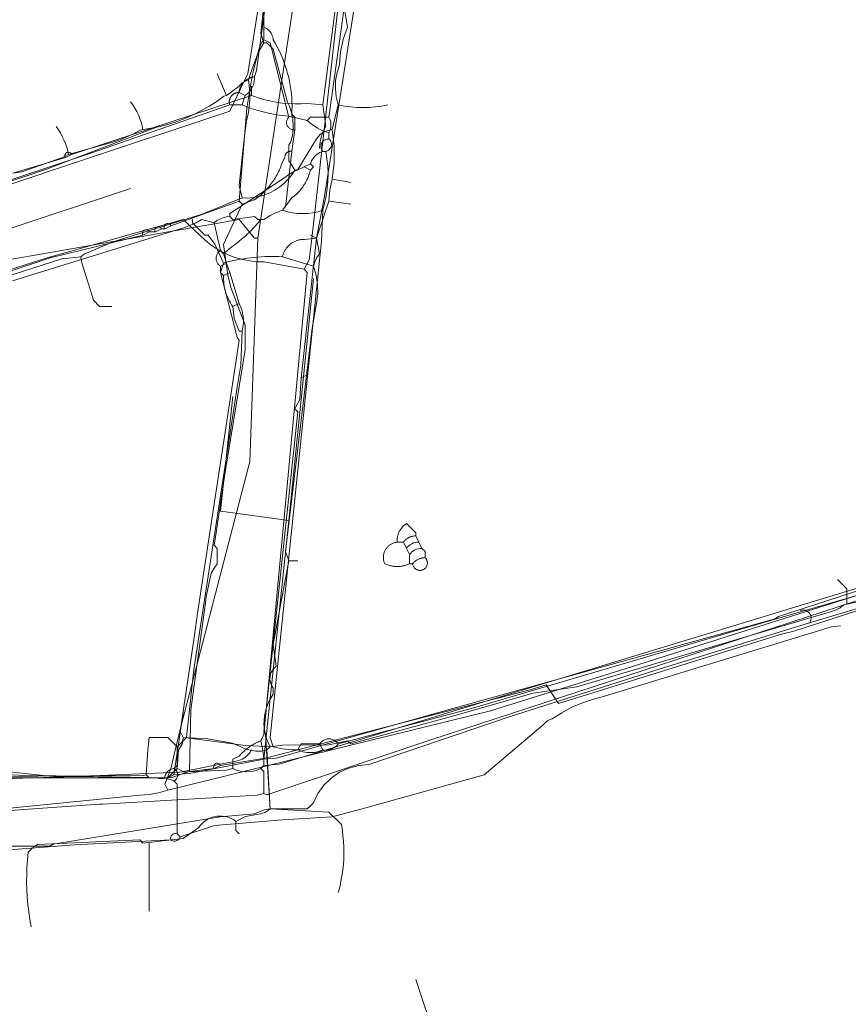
# Model space of a CAD drawing. Header units: inches. Extents: x 158416 to 160804, y 432611 to 437652.
# Tile 134 of 193: x 158619 to 158708, y 436381 to 436486. Entities that reach past the tile are written whole.
import ezdxf

# ---------------------------------------------------------------- set-up
doc = ezdxf.new("R2010")
doc.units = ezdxf.units.IN
doc.header["$MEASUREMENT"] = 0
doc.linetypes.add('COPIER_315', pattern=[0])
doc.linetypes.add('DASHDOT', pattern=[0])
for name, color, linetype in [('4.1-RIOOL-BESTAAND', 251, 'Continuous'), ('4.2-K&L-LAAGSPANNING', 10, 'Continuous'), ('4.2-K&L-LAGEDRUK GAS', 42, 'Continuous'), ('4.2-K&L-MIDDENSPANNING', 10, 'Continuous'), ('4.2-K&L-SIGNAAL KPN', 94, 'Continuous'), ('4.2-K&L-SIGNAAL UPC', 222, 'Continuous'), ('4.2-K&L-WATERLEIDING', 150, 'Continuous')]:
    doc.layers.add(name, color=color, linetype=linetype)

msp = doc.modelspace()

# ---------------------------------------------------------------- linework, layer by layer
at = {"layer": '4.1-RIOOL-BESTAAND', "color": 2, "linetype": 'COPIER_315', "lineweight": 0, "ltscale": 5}
for points in [[(158635, 436403.67, 0), (158634.67, 436404.33, 0), (158635.04, 436405.21, 0), (158635.35, 436406.11, 0), (158635.6, 436407.04, 0), (158635.78, 436407.97, 0), (158636.45, 436410.64, 0), (158643.84, 436439.01, 0), (158644.67, 436463, 0), (158651.67, 436509, 0), (158651, 436511.33, 0)], [(158552.03, 436376.9, 0), (158568, 436383.33, 0), (158568.33, 436383.67, 0), (158559.88, 436420.3, 0), (158558.52, 436433.32, 0), (158557.67, 436443.33, 0), (158574.3, 436448.78, 0), (158577.3, 436449.77, 0), (158603.69, 436458.21, 0), (158607.36, 436458.86, 0), (158642.67, 436465, 0), (158644.33, 436463, 0), (158644.67, 436463, 0)], [(158711.33, 436425.33, 0), (158684.3, 436416.77, 0), (158669.7, 436412.22, 0), (158635, 436403.67, 0), (158634.02, 436403.39, 0), (158633.01, 436403.22, 0), (158631.99, 436403.15, 0), (158594, 436399.33, 0)]]:
    msp.add_polyline3d(points, dxfattribs=at)
at = {"layer": '4.2-K&L-LAAGSPANNING', "linetype": 'DASHDOT', "lineweight": 0, "ltscale": 2}
for p, q in [((158644, 436478.33), (158644, 436479.33)), ((158635.67, 436405.33), (158636.67, 436412))]:
    msp.add_line(p, q, dxfattribs=at)
for points in [[(158651.33, 436472.67, 0), (158651.35, 436473.02, 0), (158651.39, 436473.37, 0), (158651.46, 436473.71, 0), (158651.55, 436474.05, 0), (158651.68, 436474.38, 0), (158651.83, 436474.7, 0), (158652, 436475, 0), (158651.67, 436477.33, 0), (158654.47, 436498.98, 0)], [(158618.33, 436470, 0), (158624, 436471.67, 0), (158624.67, 436472, 0), (158644, 436478.33, 0), (158644.64, 436478.11, 0), (158645.3, 436477.92, 0), (158645.96, 436477.76, 0), (158646.63, 436477.63, 0), (158647.3, 436477.53, 0), (158647.98, 436477.47, 0), (158648.66, 436477.44, 0), (158649.34, 436477.44, 0), (158650.02, 436477.47, 0), (158651.67, 436477.33, 0)], [(158645.33, 436407, 0), (158648, 436432.67, 0), (158650.67, 436458.67, 0)], [(158648, 436432.67, 0), (158640.67, 436433.67, 0), (158640.85, 436435.35, 0), (158642, 436446, 0)], [(158612.33, 436405, 0), (158633.67, 436405, 0), (158634.08, 436404.94, 0), (158634.49, 436404.94, 0), (158634.9, 436405.01, 0), (158635.3, 436405.14, 0), (158635.67, 436405.33, 0), (158637.31, 436405.47, 0), (158645.33, 436407, 0), (158646.64, 436407.13, 0), (158665.64, 436412.45, 0), (158666.03, 436412.55, 0), (158700.3, 436422.1, 0), (158700.67, 436422.33, 0), (158717.7, 436427.88, 0)], [(158675, 436344.33, 0), (158674.43, 436345.7, 0), (158662.43, 436381.03, 0), (158661.67, 436383.33, 0)]]:
    msp.add_polyline3d(points, dxfattribs=at)
msp.add_arc((158624.31, 436471.87), 0.375, 20.204, 212.9471, dxfattribs=at)
at = {"layer": '4.2-K&L-LAGEDRUK GAS', "linetype": 'Continuous', "lineweight": 0, "ltscale": 15}
for p, q in [((158651, 436463), (158650.33, 436463.33)), ((158649.33, 436448), (158650, 436448.33))]:
    msp.add_line(p, q, dxfattribs=at)
for points in [[(158549.33, 436463, 0), (158549.76, 436461.88, 0), (158550.14, 436460.73, 0), (158550.47, 436459.57, 0), (158550.74, 436458.4, 0), (158550.96, 436457.22, 0), (158551.13, 436456.03, 0), (158552.22, 436451.3, 0), (158552.33, 436450.33, 0), (158558, 436451.67, 0), (158558.67, 436451.67, 0), (158576.36, 436455.87, 0), (158577.64, 436456.13, 0), (158598.64, 436462.45, 0), (158611.67, 436466.67, 0), (158624.97, 436471.1, 0), (158641.67, 436476.67, 0), (158643.6, 436480.7, 0), (158644.86, 436488.69, 0)], [(158646, 436401.67, 0), (158645.51, 436409.65, 0), (158645.33, 436410, 0), (158649, 436444.33, 0), (158648.67, 436444.67, 0), (158649.19, 436445.68, 0), (158649.33, 436448, 0), (158651, 436463, 0), (158651.8, 436467.31, 0), (158655.19, 436488.68, 0)], [(158716.64, 436425.46, 0), (158704, 436421.67, 0), (158687.36, 436416.55, 0), (158671.7, 436411.57, 0), (158656.63, 436406.43, 0), (158655.54, 436406.34, 0), (158654.48, 436406.06, 0), (158653.48, 436405.6, 0), (158652.58, 436404.98, 0), (158651.79, 436404.21, 0), (158651.15, 436403.32, 0), (158650.67, 436402.33, 0), (158650.33, 436402, 0), (158650, 436401.67, 0), (158646, 436401.67, 0), (158645.37, 436401.57, 0), (158644.32, 436401.15, 0), (158640.64, 436400.8, 0), (158622.69, 436397.86, 0), (158622.33, 436397.67, 0), (158617, 436397.67, 0)]]:
    msp.add_polyline3d(points, dxfattribs=at)
msp.add_arc((158703.3, 436422.18), 0.871, 323.8495, 109.8861, dxfattribs=at)
at = {"layer": '4.2-K&L-MIDDENSPANNING', "linetype": 'Continuous', "lineweight": 0, "ltscale": 1.75}
for points in [[(158637.33, 436405.67, 0), (158637.49, 436412.33, 0), (158639.15, 436424.65, 0), (158639.67, 436427, 0), (158640.07, 436427.63, 0), (158640.33, 436428, 0), (158640.33, 436429.67, 0), (158640, 436430, 0), (158640.2, 436431.36, 0), (158641.14, 436437.65, 0), (158643.33, 436451, 0), (158643.33, 436453.67, 0), (158641.78, 436457.7, 0), (158641.47, 436459.02, 0), (158641, 436462.33, 0), (158643, 436466.67, 0), (158642.67, 436467, 0), (158643.49, 436476.99, 0), (158644.1, 436480.63, 0), (158644.78, 436483.3, 0), (158644.92, 436483.67, 0), (158645.1, 436484.02, 0), (158645.33, 436484.33, 0), (158645.33, 436485.67, 0), (158645.33, 436487.33, 0)], [(158647.67, 436466.33, 0), (158648.33, 436472.33, 0), (158648.67, 436474.67, 0), (158648.67, 436476, 0), (158648.33, 436476.33, 0), (158648.35, 436476.77, 0), (158648.36, 436477.21, 0), (158648.35, 436477.66, 0), (158648.33, 436478.1, 0), (158648.29, 436478.53, 0), (158648.24, 436478.97, 0), (158648.17, 436479.41, 0), (158648.09, 436479.84, 0), (158648, 436480.27, 0), (158647.89, 436480.7, 0), (158647.77, 436481.12, 0), (158647.64, 436481.54, 0), (158647.49, 436481.96, 0), (158647.33, 436482.37, 0), (158647.16, 436482.78, 0), (158646.97, 436483.17, 0), (158646.77, 436483.57, 0), (158646.56, 436483.95, 0), (158646.33, 436484.33, 0), (158646.32, 436484.48, 0), (158646.29, 436484.62, 0), (158646.24, 436484.76, 0), (158646.18, 436484.9, 0), (158646.11, 436485.03, 0), (158646.03, 436485.15, 0), (158645.94, 436485.26, 0), (158645.83, 436485.36, 0), (158645.72, 436485.46, 0), (158645.6, 436485.54, 0), (158645.47, 436485.61, 0), (158645.33, 436485.67, 0)], [(158648.67, 436474.67, 0), (158648.59, 436474.66, 0), (158648.52, 436474.66, 0), (158648.44, 436474.67, 0), (158648.37, 436474.68, 0), (158648.29, 436474.7, 0), (158648.22, 436474.73, 0), (158648.16, 436474.77, 0), (158648.09, 436474.81, 0), (158648.04, 436474.86, 0), (158647.98, 436474.91, 0), (158647.93, 436474.97, 0), (158647.89, 436475.03, 0), (158647.85, 436475.09, 0), (158647.82, 436475.16, 0), (158647.8, 436475.23, 0), (158647.78, 436475.31, 0), (158647.77, 436475.38, 0), (158647.77, 436475.46, 0), (158647.77, 436475.53, 0), (158647.79, 436475.61, 0), (158647.81, 436475.68, 0), (158647.83, 436475.75, 0), (158647.87, 436475.82, 0), (158647.9, 436475.88, 0), (158647.95, 436475.94, 0), (158648, 436476, 0), (158646, 436484, 0), (158645.33, 436484.33, 0)], [(158643, 436466.67, 0), (158644.3, 436467.12, 0), (158644.46, 436467.22, 0), (158644.61, 436467.33, 0), (158644.75, 436467.45, 0), (158644.9, 436467.56, 0), (158645.04, 436467.68, 0), (158645.18, 436467.8, 0), (158645.31, 436467.93, 0), (158645.44, 436468.06, 0), (158645.57, 436468.19, 0), (158645.7, 436468.33, 0), (158645.82, 436468.47, 0), (158645.94, 436468.61, 0), (158646.05, 436468.76, 0), (158646.17, 436468.9, 0), (158646.27, 436469.05, 0), (158646.38, 436469.21, 0), (158646.48, 436469.36, 0), (158646.58, 436469.52, 0), (158646.67, 436469.68, 0), (158646.76, 436469.84, 0), (158646.84, 436470.01, 0), (158646.92, 436470.17, 0), (158647, 436470.34, 0), (158647.07, 436470.51, 0), (158647.14, 436470.68, 0), (158647.21, 436470.86, 0), (158647.27, 436471.03, 0), (158647.6, 436471.7, 0), (158647.6, 436471.75, 0), (158647.6, 436471.8, 0), (158647.61, 436471.85, 0), (158647.62, 436471.9, 0), (158647.64, 436471.95, 0), (158647.66, 436472, 0), (158647.68, 436472.04, 0), (158647.71, 436472.09, 0), (158647.74, 436472.13, 0), (158647.77, 436472.16, 0), (158647.81, 436472.2, 0), (158647.85, 436472.23, 0), (158647.89, 436472.26, 0), (158647.94, 436472.28, 0), (158647.98, 436472.31, 0), (158648.03, 436472.32, 0), (158648.08, 436472.33, 0), (158648.13, 436472.34, 0), (158648.18, 436472.35, 0), (158648.23, 436472.35, 0), (158648.28, 436472.34, 0), (158648.33, 436472.33, 0)], [(158615.97, 436458.77, 0), (158622.36, 436460.88, 0), (158632.33, 436463.33, 0), (158633, 436463.67, 0), (158633.67, 436463.67, 0), (158634.33, 436464, 0), (158634.67, 436464, 0), (158635.33, 436464.33, 0), (158642.67, 436467, 0)], [(158614.67, 436406, 0), (158622.32, 436405.18, 0), (158635.33, 436405, 0), (158637.33, 436405.67, 0), (158640, 436406, 0), (158640.67, 436406.33, 0), (158645.64, 436407.14, 0), (158671.3, 436413.77, 0), (158673.97, 436414.45, 0), (158675.67, 436415, 0), (158677, 436413, 0), (158700.97, 436420.43, 0), (158702.3, 436420.78, 0), (158782.37, 436446.6, 0)]]:
    msp.add_polyline3d(points, dxfattribs=at)
for centre, start, end in [((158633.98, 436463.87), 20.2396, 212.9073), ((158634.98, 436464.2), 20.1476, 212.9657), ((158632.65, 436463.54), 20.3243, 212.8016), ((158640.31, 436406.2), 20.1124, 213.0051)]:
    msp.add_arc(centre, 0.375, start, end, dxfattribs=at)
at = {"layer": '4.2-K&L-SIGNAAL KPN', "linetype": 'Continuous', "lineweight": 0, "ltscale": 1.75}
for p, q in [((158643.33, 436478.33), (158642.67, 436478.67)), ((158650.33, 436470.33), (158649.67, 436470.67)), ((158640.67, 436460), (158641.33, 436460.33)), ((158641, 436459), (158641.67, 436459.33)), ((158642, 436455.67), (158642.67, 436456)), ((158651.67, 436408), (158651.33, 436408.67))]:
    msp.add_line(p, q, dxfattribs=at)
for points in [[(158643, 436477.33, 0), (158643.33, 436478.33, 0), (158643.52, 436478.48, 0), (158643.69, 436478.64, 0), (158643.84, 436478.81, 0), (158643.97, 436479, 0), (158644.09, 436479.21, 0), (158644.18, 436479.42, 0), (158644.25, 436479.64, 0), (158644.3, 436479.87, 0), (158644.33, 436480.1, 0), (158644.33, 436480.33, 0), (158644.54, 436481.03, 0), (158646.84, 436498, 0), (158647, 436509.33, 0)], [(158651.67, 436472.33, 0), (158651.59, 436472.44, 0), (158651.53, 436472.56, 0), (158651.49, 436472.69, 0), (158651.47, 436472.83, 0), (158651.48, 436472.96, 0), (158651.51, 436473.1, 0), (158651.56, 436473.22, 0), (158651.63, 436473.34, 0), (158651.71, 436473.44, 0), (158651.82, 436473.53, 0), (158651.94, 436473.59, 0), (158652.06, 436473.64, 0), (158652.2, 436473.66, 0), (158652.33, 436473.67, 0), (158652.33, 436474.33, 0), (158652.45, 436474.6, 0), (158652.52, 436474.88, 0), (158652.55, 436475.17, 0), (158652.52, 436475.46, 0), (158652.45, 436475.74, 0), (158652.33, 436476, 0), (158656.33, 436504.67, 0)], [(158641.67, 436477.33, 0), (158641.65, 436477.38, 0), (158641.64, 436477.43, 0), (158641.63, 436477.48, 0), (158641.63, 436477.52, 0), (158641.62, 436477.57, 0), (158641.62, 436477.62, 0), (158641.62, 436477.67, 0), (158641.62, 436477.72, 0), (158641.63, 436477.77, 0), (158641.64, 436477.81, 0), (158641.64, 436477.86, 0), (158641.66, 436477.91, 0), (158641.67, 436477.96, 0), (158641.69, 436478, 0), (158641.7, 436478.05, 0), (158641.72, 436478.09, 0), (158641.75, 436478.13, 0), (158641.77, 436478.18, 0), (158641.8, 436478.22, 0), (158641.83, 436478.26, 0), (158641.86, 436478.29, 0), (158641.89, 436478.33, 0), (158641.92, 436478.37, 0), (158641.96, 436478.4, 0), (158641.99, 436478.43, 0), (158642.03, 436478.46, 0), (158642.07, 436478.49, 0), (158642.11, 436478.52, 0), (158642.15, 436478.54, 0), (158642.2, 436478.56, 0), (158642.24, 436478.58, 0), (158642.29, 436478.6, 0), (158642.33, 436478.62, 0), (158642.38, 436478.63, 0), (158642.43, 436478.64, 0), (158642.47, 436478.65, 0), (158642.52, 436478.66, 0), (158642.57, 436478.66, 0), (158642.62, 436478.67, 0), (158642.67, 436478.67, 0), (158642.67, 436478.73, 0), (158642.68, 436478.8, 0), (158642.69, 436478.86, 0), (158642.71, 436478.93, 0), (158642.72, 436478.99, 0), (158642.74, 436479.05, 0), (158642.76, 436479.11, 0), (158642.79, 436479.18, 0), (158642.81, 436479.24, 0), (158642.84, 436479.3, 0), (158642.87, 436479.36, 0), (158642.9, 436479.41, 0), (158642.93, 436479.47, 0), (158642.97, 436479.52, 0), (158643.01, 436479.58, 0), (158643.05, 436479.63, 0), (158643.09, 436479.68, 0), (158643.13, 436479.73, 0), (158643.17, 436479.78, 0), (158643.22, 436479.83, 0), (158643.27, 436479.87, 0), (158643.32, 436479.91, 0), (158643.37, 436479.95, 0), (158643.42, 436479.99, 0), (158643.48, 436480.03, 0), (158643.53, 436480.07, 0), (158643.59, 436480.1, 0), (158643.64, 436480.13, 0), (158643.7, 436480.16, 0), (158643.76, 436480.19, 0), (158643.82, 436480.21, 0), (158643.89, 436480.24, 0), (158643.95, 436480.26, 0), (158644.01, 436480.28, 0), (158644.07, 436480.29, 0), (158644.14, 436480.31, 0), (158644.2, 436480.32, 0), (158644.27, 436480.33, 0), (158644.33, 436480.33, 0)], [(158532, 436449.67, 0), (158549.36, 436451.86, 0), (158551, 436452, 0), (158552.33, 436452, 0), (158552.67, 436451.67, 0), (158553.03, 436451.7, 0), (158553.4, 436451.68, 0), (158553.75, 436451.59, 0), (158554.09, 436451.45, 0), (158554.4, 436451.25, 0), (158554.67, 436451, 0), (158558.65, 436451.15, 0), (158579.64, 436456.45, 0), (158626.63, 436472.1, 0), (158641.67, 436477.33, 0), (158643, 436477.33, 0), (158643.97, 436476.95, 0), (158644.96, 436476.64, 0), (158645.97, 436476.39, 0), (158646.99, 436476.22, 0), (158648.03, 436476.13, 0), (158650, 436475.67, 0), (158650.33, 436476, 0), (158652.33, 436476, 0)], [(158646.33, 436408.33, 0), (158646, 436409.33, 0), (158651.52, 436462.68, 0), (158651.67, 436466, 0), (158651.87, 436466.77, 0), (158652.03, 436467.56, 0), (158652.15, 436468.35, 0), (158652.21, 436469.15, 0), (158652.23, 436469.95, 0), (158652.2, 436470.75, 0), (158652.12, 436471.54, 0), (158652, 436472.33, 0), (158652.12, 436472.37, 0), (158652.24, 436472.43, 0), (158652.34, 436472.51, 0), (158652.43, 436472.61, 0), (158652.5, 436472.72, 0), (158652.56, 436472.84, 0), (158652.59, 436472.96, 0), (158652.6, 436473.09, 0), (158652.59, 436473.22, 0), (158652.55, 436473.35, 0), (158652.5, 436473.47, 0), (158652.42, 436473.57, 0), (158652.33, 436473.67, 0)], [(158618.3, 436458.43, 0), (158636.03, 436463.9, 0), (158636.72, 436464.1, 0), (158637.39, 436464.35, 0), (158638.04, 436464.65, 0), (158638.67, 436465, 0), (158640, 436464.67, 0), (158640.29, 436464.89, 0), (158640.61, 436465.06, 0), (158640.95, 436465.2, 0), (158641.3, 436465.29, 0), (158641.67, 436465.33, 0), (158641.67, 436465.67, 0), (158647.33, 436469.33, 0), (158647.88, 436469.73, 0), (158648.45, 436470.09, 0), (158649.05, 436470.4, 0), (158649.67, 436470.67, 0), (158650.33, 436471, 0), (158650.45, 436471.3, 0), (158650.62, 436471.58, 0), (158650.83, 436471.83, 0), (158651.08, 436472.04, 0), (158651.36, 436472.21, 0), (158651.67, 436472.33, 0), (158652, 436472.33, 0)], [(158641.67, 436465.33, 0), (158642, 436465, 0), (158644.33, 436465.33, 0), (158644.67, 436465, 0), (158645.33, 436465, 0), (158645.52, 436465.13, 0), (158645.71, 436465.25, 0), (158645.9, 436465.37, 0), (158646.09, 436465.48, 0), (158646.29, 436465.58, 0), (158646.5, 436465.68, 0), (158646.7, 436465.77, 0), (158646.91, 436465.85, 0), (158647.12, 436465.93, 0), (158647.33, 436466, 0), (158648.33, 436467.33, 0), (158648.48, 436467.44, 0), (158648.63, 436467.56, 0), (158648.77, 436467.68, 0), (158648.9, 436467.8, 0), (158649.03, 436467.93, 0), (158649.16, 436468.07, 0), (158649.28, 436468.21, 0), (158649.39, 436468.35, 0), (158649.51, 436468.5, 0), (158649.61, 436468.65, 0), (158649.71, 436468.8, 0), (158649.8, 436468.96, 0), (158649.89, 436469.12, 0), (158649.97, 436469.29, 0), (158650.05, 436469.46, 0), (158650.12, 436469.63, 0), (158650.18, 436469.8, 0), (158650.24, 436469.98, 0), (158650.29, 436470.15, 0), (158650.33, 436470.33, 0), (158650.67, 436470.67, 0), (158650.33, 436471, 0)], [(158643, 436453, 0), (158642.67, 436453, 0), (158642.13, 436454.36, 0), (158642, 436455.67, 0), (158641.87, 436455.85, 0), (158641.76, 436456.04, 0), (158641.65, 436456.23, 0), (158641.55, 436456.43, 0), (158641.45, 436456.63, 0), (158641.37, 436456.83, 0), (158641.29, 436457.04, 0), (158641.22, 436457.25, 0), (158641.16, 436457.46, 0), (158641.11, 436457.68, 0), (158641.07, 436457.9, 0), (158641.04, 436458.12, 0), (158641.02, 436458.34, 0), (158641, 436458.56, 0), (158641, 436458.78, 0), (158641, 436459, 0), (158640.67, 436459.33, 0), (158640.67, 436460, 0), (158640.59, 436460.05, 0), (158640.52, 436460.11, 0), (158640.46, 436460.17, 0), (158640.4, 436460.24, 0), (158640.34, 436460.32, 0), (158640.3, 436460.39, 0), (158640.26, 436460.48, 0), (158640.23, 436460.56, 0), (158640.21, 436460.65, 0), (158640.2, 436460.74, 0), (158640.19, 436460.83, 0), (158640.2, 436460.92, 0), (158640.21, 436461.01, 0), (158640.23, 436461.1, 0), (158640.26, 436461.19, 0), (158640.3, 436461.27, 0), (158640.34, 436461.35, 0), (158640.4, 436461.43, 0), (158640.46, 436461.5, 0), (158640.52, 436461.56, 0), (158640.59, 436461.62, 0), (158640.67, 436461.67, 0), (158640, 436464.67, 0)], [(158641, 436461.33, 0), (158641.7, 436461.93, 0), (158641.88, 436462.06, 0), (158642.05, 436462.18, 0), (158642.22, 436462.31, 0), (158642.4, 436462.44, 0), (158642.56, 436462.57, 0), (158642.73, 436462.71, 0), (158642.9, 436462.85, 0), (158643.06, 436462.99, 0), (158643.22, 436463.13, 0), (158643.38, 436463.27, 0), (158643.54, 436463.42, 0), (158643.7, 436463.57, 0), (158643.85, 436463.72, 0), (158644, 436463.87, 0), (158644.15, 436464.03, 0), (158644.3, 436464.18, 0), (158644.44, 436464.34, 0), (158644.59, 436464.51, 0), (158644.73, 436464.67, 0), (158644.86, 436464.83, 0), (158645, 436465, 0)], [(158636.33, 436398.67, 0), (158636, 436399, 0), (158636, 436404.33, 0), (158635.67, 436404.67, 0), (158635.77, 436404.73, 0), (158635.87, 436404.82, 0), (158635.95, 436404.91, 0), (158636.01, 436405.03, 0), (158636.05, 436405.15, 0), (158636.08, 436405.27, 0), (158636.08, 436405.4, 0), (158636.05, 436405.52, 0), (158636.01, 436405.64, 0), (158635.95, 436405.75, 0), (158635.87, 436405.85, 0), (158635.77, 436405.93, 0), (158635.67, 436406, 0), (158636, 436406.33, 0), (158636, 436408.33, 0), (158637, 436409.33, 0), (158637.81, 436416.65, 0), (158642.47, 436446.98, 0), (158642.85, 436449.35, 0), (158643, 436453, 0), (158643.09, 436453.43, 0), (158643.14, 436453.87, 0), (158643.14, 436454.31, 0), (158643.09, 436454.75, 0), (158643, 436455.18, 0), (158642.85, 436455.6, 0), (158642.67, 436456, 0), (158641.67, 436459.33, 0), (158641.33, 436460.33, 0), (158641, 436461.33, 0), (158640.67, 436461.67, 0)], [(158709.33, 436424.67, 0), (158696.37, 436420.9, 0), (158667.64, 436412.45, 0), (158653.33, 436408.67, 0), (158653.21, 436408.82, 0), (158653.07, 436408.95, 0), (158652.9, 436409.06, 0), (158652.72, 436409.14, 0), (158652.53, 436409.19, 0), (158652.33, 436409.2, 0), (158652.14, 436409.19, 0), (158651.95, 436409.14, 0), (158651.77, 436409.06, 0), (158651.6, 436408.95, 0), (158651.46, 436408.82, 0), (158651.33, 436408.67, 0), (158649.33, 436408.67, 0), (158649, 436408, 0)], [(158602.97, 436396.13, 0), (158624.99, 436397.82, 0), (158635.33, 436398.33, 0), (158635.42, 436398.28, 0), (158635.51, 436398.23, 0), (158635.62, 436398.21, 0), (158635.72, 436398.2, 0), (158635.82, 436398.21, 0), (158635.92, 436398.23, 0), (158636.02, 436398.27, 0), (158636.11, 436398.33, 0), (158636.18, 436398.4, 0), (158636.25, 436398.48, 0), (158636.3, 436398.57, 0), (158636.33, 436398.67, 0), (158640.03, 436399.87, 0), (158647.34, 436400.51, 0), (158652.66, 436400.82, 0), (158656.3, 436401.78, 0), (158669, 436405.33, 0), (158675.33, 436410.67, 0), (158675.49, 436410.86, 0), (158675.67, 436411.02, 0), (158675.88, 436411.16, 0), (158676.1, 436411.26, 0), (158676.33, 436411.33, 0), (158677.37, 436412, 0), (158678.46, 436412.59, 0), (158679.6, 436413.08, 0), (158680.77, 436413.47, 0), (158681.97, 436413.77, 0), (158706.36, 436421.22, 0), (158707.33, 436421.33, 0)], [(158632.67, 436405.33, 0), (158632.87, 436408.03, 0), (158633, 436409.33, 0), (158635, 436409.33, 0), (158636, 436408.33, 0)], [(158637, 436409.33, 0), (158637.3, 436409.27, 0), (158643.35, 436408.48, 0), (158646.33, 436408.33, 0), (158646.66, 436408.25, 0), (158646.99, 436408.19, 0), (158647.32, 436408.13, 0), (158647.66, 436408.08, 0), (158647.99, 436408.05, 0), (158648.33, 436408.02, 0), (158648.66, 436408, 0), (158649, 436408, 0), (158649.18, 436407.93, 0), (158649.37, 436407.86, 0), (158649.56, 436407.81, 0), (158649.75, 436407.77, 0), (158649.94, 436407.74, 0), (158650.14, 436407.72, 0), (158650.33, 436407.72, 0), (158650.53, 436407.72, 0), (158650.72, 436407.74, 0), (158650.92, 436407.77, 0), (158651.11, 436407.81, 0), (158651.3, 436407.86, 0), (158651.49, 436407.93, 0), (158651.67, 436408, 0), (158651.81, 436407.98, 0), (158651.96, 436407.98, 0), (158652.1, 436407.98, 0), (158652.24, 436408, 0), (158652.39, 436408.03, 0), (158652.53, 436408.08, 0), (158652.66, 436408.13, 0), (158652.79, 436408.19, 0), (158652.91, 436408.27, 0), (158653.03, 436408.36, 0), (158653.14, 436408.45, 0), (158653.24, 436408.55, 0), (158653.33, 436408.67, 0)], [(158615.32, 436405.15, 0), (158632.37, 436405.27, 0), (158632.67, 436405.33, 0), (158633, 436405, 0), (158634.67, 436405, 0), (158635.67, 436404.67, 0)]]:
    msp.add_polyline3d(points, dxfattribs=at)
for centre, radius, start, end in [((158653.78, 436479.58), 5.44, 225.9629, 254.5428), ((158649.5, 436472.35), 6.71, 251.1522, 288.8478), ((158635.78, 436404.89), 1.12, 95.7106, 174.2894), ((158635.83, 436398.5), 0.527, 71.5406, 198.4594)]:
    msp.add_arc(centre, radius, start, end, dxfattribs=at)
at = {"layer": '4.2-K&L-SIGNAAL UPC', "linetype": 'Continuous', "lineweight": 0, "ltscale": 1.75}
for p, q in [((158641.33, 436478.33), (158640.33, 436480.67)), ((158654.67, 436469), (158652.67, 436469.33)), ((158654.67, 436466.67), (158652.33, 436467)), ((158648, 436428.33), (158649, 436428.33)), ((158633, 436390.67), (158633, 436398))]:
    msp.add_line(p, q, dxfattribs=at)
for points in [[(158643, 436467.33, 0), (158642.67, 436468.67, 0), (158643.19, 436473.35, 0), (158643.48, 436475.65, 0), (158643.61, 436476.18, 0), (158643.7, 436476.72, 0), (158643.77, 436477.27, 0), (158643.81, 436477.81, 0), (158643.82, 436478.36, 0), (158643.8, 436478.91, 0), (158643.75, 436479.46, 0), (158643.67, 436480, 0), (158643.88, 436480.7, 0), (158644.73, 436482.97, 0), (158645.33, 436484, 0), (158645, 436485, 0), (158647.2, 436505.69, 0), (158647.33, 436507.33, 0), (158647, 436509.67, 0)], [(158646, 436401.67, 0), (158645.67, 436408, 0), (158646, 436408.33, 0), (158645.65, 436409.11, 0), (158645.43, 436409.94, 0), (158645.34, 436410.79, 0), (158645.39, 436411.64, 0), (158645.58, 436412.47, 0), (158645.89, 436413.27, 0), (158646.33, 436414, 0), (158646.33, 436414.67, 0), (158646.19, 436414.89, 0), (158646.08, 436415.13, 0), (158646.01, 436415.38, 0), (158645.98, 436415.64, 0), (158646, 436415.9, 0), (158646.06, 436416.16, 0), (158646.16, 436416.41, 0), (158646.29, 436416.63, 0), (158646.47, 436416.83, 0), (158646.67, 436417, 0), (158646.33, 436419.33, 0), (158647.53, 436425.69, 0), (158648, 436428.33, 0), (158647.67, 436429.33, 0), (158650.52, 436453.35, 0), (158651, 436456, 0), (158651.12, 436457.01, 0), (158651.11, 436458.02, 0), (158650.95, 436459.03, 0), (158650.67, 436460, 0), (158650.82, 436460.48, 0), (158651.04, 436460.93, 0), (158651.33, 436461.33, 0), (158651, 436463, 0), (158652.33, 436467, 0), (158652.42, 436468.18, 0), (158652.67, 436469.33, 0), (158652.9, 436471.11, 0), (158652.9, 436472.89, 0), (158652.67, 436474.67, 0), (158653.33, 436477.33, 0), (158653.12, 436478.19, 0), (158653.02, 436479.06, 0), (158653.05, 436479.94, 0), (158653.2, 436480.81, 0), (158653.48, 436481.65, 0), (158653.57, 436483.02, 0), (158653.86, 436484.37, 0), (158654.33, 436485.67, 0), (158654, 436487.67, 0)], [(158648.67, 436470.33, 0), (158648.27, 436470.97, 0), (158648, 436471.33, 0), (158648, 436473, 0), (158648.23, 436473.37, 0), (158648.3, 436473.6, 0), (158648.35, 436473.84, 0), (158648.4, 436474.08, 0), (158648.43, 436474.32, 0), (158648.46, 436474.56, 0), (158648.47, 436474.8, 0), (158648.48, 436475.05, 0), (158648.47, 436475.29, 0), (158648.46, 436475.53, 0), (158648.43, 436475.78, 0), (158648.4, 436476.02, 0), (158648.35, 436476.26, 0), (158648.3, 436476.5, 0), (158648.23, 436476.73, 0), (158648.16, 436476.96, 0), (158648.08, 436477.19, 0), (158647.98, 436477.42, 0), (158647.88, 436477.64, 0), (158647.78, 436478.03, 0), (158646.33, 436483.33, 0), (158645.67, 436484, 0), (158645.33, 436484, 0)], [(158618.33, 436470, 0), (158619.3, 436470.12, 0), (158623.67, 436471.67, 0), (158624.33, 436472, 0), (158628.3, 436473.1, 0), (158629.08, 436473.32, 0), (158629.84, 436473.59, 0), (158630.59, 436473.89, 0), (158631.32, 436474.23, 0), (158632.03, 436474.6, 0), (158632.33, 436474.67, 0), (158633.27, 436474.82, 0), (158634.2, 436475.02, 0), (158635.12, 436475.26, 0), (158636.03, 436475.56, 0), (158636.92, 436475.9, 0), (158637.79, 436476.29, 0), (158638.64, 436476.72, 0), (158639.46, 436477.19, 0), (158640.26, 436477.71, 0), (158641.03, 436478.27, 0), (158641.33, 436478.33, 0), (158642.67, 436479.33, 0), (158642.82, 436479.52, 0), (158643.01, 436479.69, 0), (158643.21, 436479.82, 0), (158643.43, 436479.93, 0), (158643.67, 436480, 0)], [(158612.33, 436457.17, 0), (158623.63, 436460.77, 0), (158625.67, 436461, 0), (158626.03, 436461.27, 0), (158629.03, 436462.57, 0), (158630.03, 436462.9, 0), (158638.7, 436465.6, 0), (158643, 436467.33, 0), (158643.61, 436467.32, 0), (158644.23, 436467.37, 0), (158644.83, 436467.48, 0), (158645.42, 436467.65, 0), (158645.99, 436467.88, 0), (158646.53, 436468.17, 0), (158647.04, 436468.51, 0), (158647.52, 436468.9, 0), (158647.95, 436469.34, 0), (158648.33, 436469.82, 0), (158648.67, 436470.33, 0), (158648.97, 436470.4, 0), (158651, 436473.67, 0), (158651.2, 436473.93, 0), (158651.44, 436474.17, 0), (158651.72, 436474.36, 0), (158652.02, 436474.51, 0), (158652.34, 436474.62, 0), (158652.67, 436474.67, 0)], [(158636, 436406, 0), (158636.14, 436407.98, 0), (158636.57, 436408.7, 0), (158636.67, 436409.33, 0), (158636.33, 436410, 0), (158637.86, 436420.35, 0), (158638.2, 436422.69, 0), (158642.67, 436452, 0), (158642.45, 436452.36, 0), (158640.67, 436459.33, 0), (158641, 436460.33, 0), (158640.07, 436462.37, 0), (158639.33, 436463.33, 0), (158639, 436463.33, 0), (158637.67, 436464.67, 0), (158637.67, 436465, 0)], [(158647.33, 436461, 0), (158647.35, 436461.08, 0), (158647.37, 436461.16, 0), (158647.4, 436461.24, 0), (158647.42, 436461.31, 0), (158647.45, 436461.39, 0), (158647.48, 436461.47, 0), (158647.52, 436461.54, 0), (158647.55, 436461.61, 0), (158647.59, 436461.69, 0), (158647.63, 436461.76, 0), (158647.68, 436461.82, 0), (158647.72, 436461.89, 0), (158647.77, 436461.96, 0), (158647.82, 436462.02, 0), (158647.88, 436462.08, 0), (158647.93, 436462.14, 0), (158647.99, 436462.2, 0), (158648.05, 436462.26, 0), (158648.11, 436462.31, 0), (158648.17, 436462.36, 0), (158648.24, 436462.41, 0), (158648.3, 436462.46, 0), (158648.37, 436462.51, 0), (158648.44, 436462.55, 0), (158648.51, 436462.59, 0), (158648.59, 436462.63, 0), (158648.66, 436462.66, 0), (158648.74, 436462.69, 0), (158648.81, 436462.72, 0), (158648.89, 436462.75, 0), (158648.97, 436462.78, 0), (158649.04, 436462.8, 0), (158649.12, 436462.82, 0), (158649.2, 436462.83, 0), (158649.28, 436462.85, 0), (158649.37, 436462.86, 0), (158649.45, 436462.87, 0), (158649.53, 436462.87, 0), (158649.61, 436462.87, 0), (158649.69, 436462.87, 0), (158651, 436463, 0)], [(158629, 436455.67, 0), (158627.67, 436455.67, 0), (158627, 436456.33, 0), (158625.77, 436460.37, 0), (158625.67, 436461, 0)], [(158650.67, 436460, 0), (158647.33, 436461, 0), (158646.96, 436461.02, 0), (158646.58, 436461.03, 0), (158646.21, 436461.03, 0), (158645.83, 436461.03, 0), (158645.45, 436461.02, 0), (158645.08, 436461, 0), (158644.7, 436460.98, 0), (158644.33, 436460.94, 0), (158643.95, 436460.9, 0), (158643.58, 436460.86, 0), (158643.21, 436460.8, 0), (158642.84, 436460.74, 0), (158642.47, 436460.68, 0), (158642.1, 436460.6, 0), (158641.73, 436460.52, 0), (158641.36, 436460.43, 0), (158641, 436460.33, 0)], [(158661.33, 436428, 0), (158661.34, 436427.94, 0), (158661.35, 436427.89, 0), (158661.37, 436427.84, 0), (158661.39, 436427.78, 0), (158661.41, 436427.73, 0), (158661.44, 436427.68, 0), (158661.47, 436427.64, 0), (158661.51, 436427.59, 0), (158661.54, 436427.55, 0), (158661.58, 436427.51, 0), (158661.63, 436427.47, 0), (158661.67, 436427.44, 0), (158661.72, 436427.41, 0), (158661.77, 436427.38, 0), (158661.82, 436427.36, 0), (158661.87, 436427.34, 0), (158661.93, 436427.32, 0), (158661.98, 436427.31, 0), (158662.04, 436427.3, 0), (158662.09, 436427.3, 0), (158662.15, 436427.3, 0), (158662.21, 436427.3, 0), (158662.26, 436427.31, 0), (158662.32, 436427.32, 0), (158662.37, 436427.34, 0), (158662.42, 436427.36, 0), (158662.47, 436427.38, 0), (158662.52, 436427.41, 0), (158662.57, 436427.44, 0), (158662.62, 436427.47, 0), (158662.66, 436427.51, 0), (158662.7, 436427.55, 0), (158662.74, 436427.59, 0), (158662.77, 436427.64, 0), (158662.8, 436427.69, 0), (158662.83, 436427.74, 0), (158662.85, 436427.79, 0), (158662.87, 436427.84, 0), (158662.89, 436427.89, 0), (158662.9, 436427.95, 0), (158662.91, 436428, 0), (158662.91, 436428.06, 0), (158662.91, 436428.12, 0), (158662.91, 436428.17, 0), (158662.9, 436428.23, 0), (158662.89, 436428.28, 0), (158662.87, 436428.34, 0), (158662.86, 436428.39, 0), (158662.83, 436428.44, 0), (158662.81, 436428.49, 0), (158662.78, 436428.54, 0), (158662.74, 436428.58, 0), (158662.71, 436428.63, 0), (158662.67, 436428.67, 0), (158662.67, 436429.33, 0), (158662.33, 436429.67, 0), (158662, 436430.33, 0), (158661.67, 436431, 0), (158661.67, 436431.33, 0), (158660.67, 436432.33, 0), (158660.59, 436432.28, 0), (158660.52, 436432.23, 0), (158660.45, 436432.17, 0), (158660.38, 436432.11, 0), (158660.31, 436432.05, 0), (158660.25, 436431.99, 0), (158660.19, 436431.92, 0), (158660.13, 436431.85, 0), (158660.08, 436431.78, 0), (158660.03, 436431.71, 0), (158659.98, 436431.63, 0), (158659.93, 436431.55, 0), (158659.89, 436431.47, 0), (158659.85, 436431.39, 0), (158659.82, 436431.31, 0), (158659.78, 436431.22, 0), (158659.76, 436431.14, 0), (158659.73, 436431.05, 0), (158659.71, 436430.96, 0), (158659.69, 436430.87, 0), (158659.68, 436430.78, 0), (158659.67, 436430.69, 0), (158659.66, 436430.6, 0), (158659.66, 436430.51, 0), (158659.66, 436430.42, 0), (158659.67, 436430.33, 0)], [(158661.67, 436431, 0), (158661.59, 436431, 0), (158661.52, 436431, 0), (158661.44, 436430.99, 0), (158661.37, 436430.98, 0), (158661.3, 436430.97, 0), (158661.23, 436430.95, 0), (158661.15, 436430.93, 0), (158661.08, 436430.91, 0), (158661.02, 436430.88, 0), (158660.95, 436430.85, 0), (158660.88, 436430.82, 0), (158660.82, 436430.78, 0), (158660.75, 436430.75, 0), (158660.69, 436430.7, 0), (158660.63, 436430.66, 0), (158660.58, 436430.61, 0), (158660.52, 436430.56, 0), (158660.47, 436430.51, 0), (158660.42, 436430.45, 0), (158660.38, 436430.39, 0), (158660.33, 436430.33, 0), (158659.67, 436430.33, 0), (158659.59, 436430.32, 0), (158659.51, 436430.31, 0), (158659.44, 436430.3, 0), (158659.37, 436430.28, 0), (158659.29, 436430.25, 0), (158659.22, 436430.23, 0), (158659.15, 436430.2, 0), (158659.08, 436430.16, 0), (158659.01, 436430.13, 0), (158658.95, 436430.09, 0), (158658.88, 436430.04, 0), (158658.82, 436430, 0), (158658.76, 436429.95, 0), (158658.7, 436429.9, 0), (158658.65, 436429.85, 0), (158658.6, 436429.79, 0), (158658.55, 436429.73, 0), (158658.5, 436429.67, 0), (158658.46, 436429.61, 0), (158658.42, 436429.54, 0), (158658.38, 436429.48, 0), (158658.34, 436429.41, 0), (158658.31, 436429.34, 0), (158658.28, 436429.27, 0), (158658.26, 436429.2, 0), (158658.24, 436429.12, 0), (158658.22, 436429.05, 0), (158658.2, 436428.97, 0), (158658.19, 436428.9, 0), (158658.18, 436428.82, 0), (158658.18, 436428.74, 0), (158658.18, 436428.67, 0), (158658.18, 436428.59, 0), (158658.19, 436428.51, 0), (158658.2, 436428.44, 0), (158658.21, 436428.36, 0), (158658.23, 436428.29, 0), (158658.25, 436428.21, 0), (158658.28, 436428.14, 0), (158658.3, 436428.07, 0), (158658.33, 436428, 0), (158658.43, 436427.96, 0), (158658.53, 436427.92, 0), (158658.63, 436427.89, 0), (158658.73, 436427.85, 0), (158658.83, 436427.82, 0), (158658.93, 436427.8, 0), (158659.04, 436427.78, 0), (158659.14, 436427.76, 0), (158659.25, 436427.74, 0), (158659.35, 436427.73, 0), (158659.46, 436427.72, 0), (158659.56, 436427.72, 0), (158659.67, 436427.72, 0), (158659.77, 436427.72, 0), (158659.88, 436427.72, 0), (158659.98, 436427.73, 0), (158660.09, 436427.74, 0), (158660.19, 436427.76, 0), (158660.3, 436427.78, 0), (158660.4, 436427.8, 0), (158660.5, 436427.82, 0), (158660.6, 436427.85, 0), (158660.7, 436427.89, 0), (158660.8, 436427.92, 0), (158660.9, 436427.96, 0), (158661, 436428, 0), (158661.33, 436428, 0), (158661.38, 436428.06, 0), (158661.43, 436428.12, 0), (158661.47, 436428.17, 0), (158661.53, 436428.22, 0), (158661.58, 436428.27, 0), (158661.64, 436428.32, 0), (158661.7, 436428.36, 0), (158661.76, 436428.41, 0), (158661.82, 436428.44, 0), (158661.89, 436428.48, 0), (158661.95, 436428.51, 0), (158662.02, 436428.54, 0), (158662.09, 436428.57, 0), (158662.16, 436428.59, 0), (158662.23, 436428.61, 0), (158662.3, 436428.63, 0), (158662.37, 436428.65, 0), (158662.45, 436428.66, 0), (158662.52, 436428.66, 0), (158662.59, 436428.67, 0), (158662.67, 436428.67, 0)], [(158661, 436428, 0), (158661, 436429, 0), (158660.67, 436429.67, 0), (158660.33, 436430.33, 0)], [(158708, 436423.67, 0), (158708, 436425.33, 0), (158707, 436426.33, 0)], [(158636.67, 436409.33, 0), (158639.32, 436409.19, 0), (158641.95, 436408.75, 0), (158642.72, 436408.41, 0), (158643.27, 436408.14, 0), (158643.85, 436407.97, 0), (158644.46, 436407.88, 0), (158645.07, 436407.89, 0), (158645.67, 436408, 0), (158646, 436408.33, 0), (158647.33, 436408.5, 0), (158652.36, 436408.55, 0), (158654.33, 436409, 0), (158654.67, 436408.67, 0), (158665.37, 436411.57, 0), (158674.3, 436414.12, 0), (158678.97, 436414.78, 0), (158706.37, 436422.9, 0), (158706.85, 436423.06, 0), (158707.3, 436423.29, 0), (158707.7, 436423.6, 0), (158708, 436423.67, 0), (158709.37, 436423.95, 0)], [(158617, 436405.33, 0), (158635, 436405, 0), (158636, 436406, 0), (158636.67, 436405.67, 0), (158641.03, 436406.54, 0), (158642.31, 436406.79, 0), (158642.66, 436406.88, 0), (158642.99, 436407.01, 0), (158643.3, 436407.2, 0), (158643.57, 436407.43, 0), (158643.81, 436407.7, 0), (158644, 436408, 0)], [(158620.33, 436389, 0), (158620.19, 436389.79, 0), (158620.07, 436390.59, 0), (158619.97, 436391.38, 0), (158619.9, 436392.18, 0), (158619.85, 436392.99, 0), (158619.83, 436393.79, 0), (158619.84, 436394.59, 0), (158619.86, 436395.4, 0), (158619.92, 436396.2, 0), (158620, 436397, 0), (158620.18, 436397.2, 0), (158620.37, 436397.38, 0), (158620.57, 436397.55, 0), (158620.78, 436397.7, 0), (158621.01, 436397.84, 0), (158632, 436398.33, 0), (158632.33, 436398, 0), (158636.65, 436398.48, 0), (158638.33, 436399.67, 0), (158638.49, 436399.88, 0), (158638.67, 436400.08, 0), (158638.87, 436400.26, 0), (158639.08, 436400.42, 0), (158639.31, 436400.56, 0), (158639.55, 436400.68, 0), (158639.8, 436400.77, 0), (158640.06, 436400.84, 0), (158640.32, 436400.88, 0), (158640.59, 436400.9, 0), (158640.86, 436400.89, 0), (158641.12, 436400.86, 0), (158641.38, 436400.8, 0), (158641.63, 436400.72, 0), (158641.88, 436400.61, 0), (158642.11, 436400.48, 0), (158642.33, 436400.33, 0), (158643.36, 436400.86, 0), (158644.98, 436401.14, 0), (158645.2, 436401.2, 0), (158645.42, 436401.29, 0), (158645.62, 436401.4, 0), (158645.82, 436401.52, 0), (158646, 436401.67, 0), (158652.33, 436401.33, 0), (158653.67, 436400, 0), (158653.77, 436399.39, 0), (158653.84, 436398.78, 0), (158653.9, 436398.16, 0), (158653.93, 436397.55, 0), (158653.93, 436396.93, 0), (158653.92, 436396.31, 0), (158653.88, 436395.7, 0), (158653.81, 436395.09, 0), (158653.73, 436394.47, 0), (158653.62, 436393.87, 0), (158653.49, 436393.26, 0), (158653.33, 436392.67, 0)], [(158642.67, 436399, 0), (158642.33, 436399.33, 0), (158642.33, 436400.33, 0)]]:
    msp.add_polyline3d(points, dxfattribs=at)
for centre, radius, start, end in [((158625.42, 436473.39), 7.03, 10.4543, 37.4661), ((158656, 436489.22), 12.18, 257.3578, 282.6422), ((158617.42, 436470.72), 7.03, 10.4543, 37.4661), ((158661.97, 436428.73), 1.61, 88.9288, 144.195), ((158662.3, 436428.06), 1.61, 88.9359, 144.1921)]:
    msp.add_arc(centre, radius, start, end, dxfattribs=at)
at = {"layer": '4.2-K&L-WATERLEIDING', "linetype": 'Continuous', "lineweight": 0, "ltscale": 2}
msp.add_line((158588.67, 436454.33), (158631, 436468.33), dxfattribs=at)
for points in [[(158645.33, 436403.33, 0), (158645.33, 436405.67, 0), (158645, 436406, 0), (158645.33, 436406.33, 0), (158645.33, 436407.01, 0), (158645.27, 436407.68, 0), (158645.16, 436408.35, 0), (158645, 436409, 0), (158645.33, 436409.67, 0), (158650, 436459.33, 0), (158649.67, 436459.67, 0), (158650.19, 436460.68, 0), (158650.48, 436462.98, 0), (158654.82, 436501.32, 0), (158655.33, 436504.67, 0), (158656, 436513, 0)], [(158540, 436450.67, 0), (158550, 436452.33, 0), (158550.39, 436452.42, 0), (158550.8, 436452.44, 0), (158551.2, 436452.4, 0), (158551.59, 436452.3, 0), (158551.96, 436452.15, 0), (158552.3, 436451.93, 0), (158552.79, 436451.68, 0), (158553.25, 436451.37, 0), (158553.67, 436451, 0), (158583.33, 436458, 0), (158599.3, 436462.78, 0), (158621.97, 436470.43, 0), (158634, 436475, 0)], [(158598.63, 436453.43, 0), (158622.03, 436460.88, 0), (158636.67, 436465, 0), (158639.07, 436462.75, 0), (158639.66, 436462.27, 0), (158640.29, 436461.85, 0), (158640.96, 436461.48, 0), (158641.65, 436461.16, 0), (158642.36, 436460.9, 0), (158643.09, 436460.7, 0), (158643.84, 436460.56, 0), (158644.6, 436460.48, 0), (158645.36, 436460.47, 0), (158649.67, 436459.67, 0)], [(158645.33, 436406.33, 0), (158646.98, 436406.47, 0), (158729.36, 436431.55, 0)], [(158566.67, 436393.33, 0), (158567.43, 436391.7, 0), (158568.33, 436389.33, 0), (158570.37, 436389.93, 0), (158571.54, 436390.43, 0), (158572.75, 436390.78, 0), (158574, 436391, 0), (158584.63, 436395.07, 0), (158596.7, 436399.22, 0), (158599.31, 436399.79, 0), (158604.32, 436400.48, 0), (158608.32, 436400.82, 0), (158627.66, 436402.16, 0), (158628.01, 436402.18, 0), (158644.65, 436403.15, 0), (158645.33, 436403.33, 0), (158645.67, 436403.17, 0), (158663.3, 436409.1, 0), (158710.7, 436424.55, 0)], [(158642, 436406, 0), (158642, 436407, 0), (158642.67, 436407.33, 0), (158642.75, 436407.42, 0), (158642.83, 436407.51, 0), (158642.91, 436407.6, 0), (158643, 436407.68, 0), (158643.08, 436407.77, 0), (158643.17, 436407.85, 0), (158643.26, 436407.93, 0), (158643.35, 436408.01, 0), (158643.45, 436408.08, 0), (158643.54, 436408.16, 0), (158643.64, 436408.23, 0), (158643.74, 436408.3, 0), (158643.83, 436408.37, 0), (158643.93, 436408.44, 0), (158644.04, 436408.5, 0), (158644.14, 436408.57, 0), (158644.24, 436408.63, 0), (158644.35, 436408.69, 0), (158644.45, 436408.75, 0), (158644.56, 436408.8, 0), (158644.67, 436408.85, 0), (158644.78, 436408.9, 0), (158644.89, 436408.95, 0), (158645, 436409, 0)], [(158615, 436404.84, 0), (158626, 436405.17, 0), (158641.32, 436405.82, 0), (158642, 436406, 0), (158642.48, 436405.81, 0), (158642.98, 436405.7, 0), (158643.5, 436405.66, 0), (158644.02, 436405.7, 0), (158644.52, 436405.81, 0), (158645, 436406, 0)]]:
    msp.add_polyline3d(points, dxfattribs=at)

doc.saveas('drawing.dxf')
